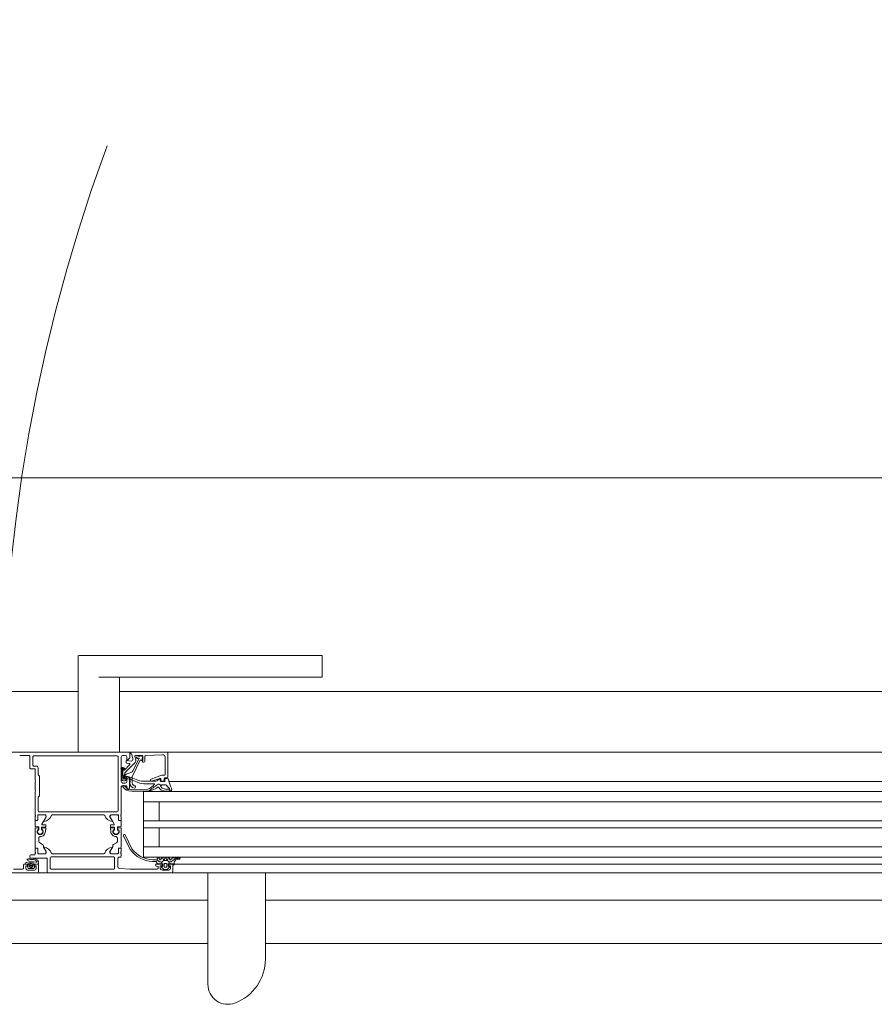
# Model space of a CAD drawing. Header units: centimetres. Extents: x -2424 to 2319, y 5 to 3760.
# Tile 7 of 117: x 350 to 399, y 378 to 435. Entities that reach past the tile are written whole.
import ezdxf

# ---------------------------------------------------------------- set-up
doc = ezdxf.new("R2010")
doc.units = ezdxf.units.CM
doc.linetypes.add('Dash', pattern=[60, 30, -30])
doc.linetypes.add('Oś', pattern=[222.25, 127, -31.75, 31.75, -31.75])
for name, color, linetype, lineweight in [('A-AREA', 32, 'Continuous', 13), ('A-DETL-GENF', 92, 'Continuous', 9), ('A-DOOR', 31, 'Continuous', 13), ('A-DOOR-HDLN', 31, 'Continuous', 13), ('A-GLAZ-CWMG', 51, 'Continuous', 13), ('S-GRID', 1, 'Continuous', 13)]:
    doc.layers.add(name, color=color, linetype=linetype, lineweight=lineweight)

msp = doc.modelspace()

# ---------------------------------------------------------------- linework, layer by layer
at = {"layer": 'A-AREA', "color": 251, "lineweight": 9}
for p, q in [((312.377, 381.326), (360.71, 381.326)), ((364.043, 381.326), (492.377, 381.326))]:
    msp.add_line(p, q, dxfattribs=at)
at = {"layer": 'A-DETL-GENF', "color": 251, "lineweight": 9}
for p, q in [((449.877, 392.426), (344.877, 392.426)), ((365.877, 390.722), (428.877, 390.722)), ((365.877, 390.126), (428.877, 390.126)), ((365.877, 389.526), (428.877, 389.526)), ((365.877, 388.426), (428.877, 388.426)), ((365.877, 388.026), (428.877, 388.026)), ((365.877, 386.926), (428.877, 386.926)), ((365.877, 386.326), (428.877, 386.326)), ((365.877, 385.926), (428.877, 385.926)), ((345.777, 385.426), (448.977, 385.426))]:
    msp.add_line(p, q, dxfattribs=at)
at = {"layer": 'A-DOOR', "color": 251, "lineweight": 9}
for p, q in [((353.178, 398.026), (353.178, 396.776)), ((353.219, 398.026), (354.377, 398.026)), ((354.377, 398.026), (366.543, 398.026)), ((367.333, 396.776), (367.333, 398.026)), ((353.178, 396.776), (353.178, 392.426)), ((366.543, 396.776), (354.377, 396.776)), ((355.576, 392.426), (355.576, 396.776)), ((358.327, 392.426), (366.627, 392.426)), ((350.327, 392.226), (349.787, 392.226)), ((350.377, 391.496), (350.377, 392.176)), ((350.557, 391.656), (350.557, 392.156)), ((350.607, 392.206), (355.447, 392.206)), ((355.497, 392.156), (355.497, 389.006)), ((355.677, 392.126), (355.677, 391.526)), ((355.907, 392.226), (355.777, 392.226)), ((355.925, 391.26), (356.489, 391.824)), ((356.287, 392.289), (356.357, 392.027)), ((356.358, 391.333), (356.723, 392.048)), ((356.528, 391.969), (356.476, 392.163)), ((356.524, 392.226), (356.877, 392.226)), ((356.607, 392.132), (356.84, 392.203)), ((356.7, 392.077), (356.628, 392.055)), ((357.057, 391.894), (357.057, 392.178)), ((357.105, 392.228), (358.07, 392.269)), ((358.227, 392.119), (358.227, 391.126)), ((358.377, 390.976), (358.377, 392.376)), ((350.757, 391.606), (350.607, 391.606)), ((355.677, 391.426), (355.677, 390.726)), ((355.71, 390.845), (355.71, 391.456)), ((355.75, 391.453), (355.75, 391.094)), ((355.777, 391.414), (355.777, 391.085)), ((355.829, 391.383), (355.794, 391.421)), ((355.844, 391.434), (355.799, 391.479)), ((355.829, 391.505), (355.872, 391.462)), ((356.159, 391.677), (355.86, 391.379)), ((355.966, 391.139), (356.271, 391.25)), ((356.003, 391.773), (356.128, 391.762)), ((350.677, 390.226), (350.677, 390.676)), ((355.79, 391.015), (355.79, 390.9)), ((355.817, 391.014), (355.817, 390.903)), ((355.867, 390.903), (355.867, 391.119)), ((355.9, 390.9), (355.9, 391.045)), ((356.157, 390.876), (356.157, 390.306)), ((356.2, 390.706), (356.2, 390.893)), ((357.615, 390.726), (356.966, 390.726)), ((357.377, 390.807), (357.377, 390.776)), ((358.009, 391.073), (357.41, 390.854)), ((357.444, 390.729), (357.91, 390.898)), ((357.955, 390.73), (357.913, 390.846)), ((357.977, 390.851), (357.977, 390.776)), ((358.188, 390.711), (357.983, 390.711)), ((358.177, 391.076), (358.026, 391.076)), ((358.027, 390.726), (358.127, 390.726)), ((358.177, 390.776), (358.177, 390.876)), ((358.207, 390.835), (358.218, 390.744)), ((358.227, 390.926), (358.327, 390.926)), ((358.371, 390.895), (358.231, 390.868)), ((358.445, 390.722), (366.627, 390.722)), ((350.677, 388.776), (350.677, 390.126)), ((355.677, 390.406), (355.677, 388.776)), ((355.957, 390.456), (355.727, 390.456)), ((355.777, 390.626), (355.907, 390.626)), ((356.007, 390.306), (356.007, 390.406)), ((356.107, 390.256), (356.057, 390.256)), ((357.23, 390.278), (356.282, 390.259)), ((356.999, 390.586), (357.573, 390.586)), ((358.039, 390.518), (358.256, 390.518)), ((366.627, 389.526), (356.977, 389.526)), ((355.447, 388.956), (350.907, 388.956)), ((350.677, 388.488), (350.677, 388.676)), ((350.677, 388.116), (350.677, 388.405)), ((350.697, 388.703), (350.697, 388.748)), ((350.805, 388.458), (350.707, 388.458)), ((350.727, 388.455), (350.808, 388.455)), ((350.838, 388.485), (350.838, 388.725)), ((350.888, 388.775), (351.236, 388.775)), ((351.305, 388.622), (351.081, 388.231)), ((354.677, 388.776), (351.677, 388.776)), ((355.048, 388.622), (355.273, 388.231)), ((355.466, 388.775), (355.118, 388.775)), ((355.516, 388.485), (355.516, 388.725)), ((355.627, 388.455), (355.546, 388.455)), ((355.647, 388.458), (355.549, 388.458)), ((355.657, 388.748), (355.657, 388.703)), ((355.677, 388.676), (355.677, 388.488)), ((355.677, 388.116), (355.677, 388.405)), ((350.677, 388.012), (350.677, 386.897)), ((350.877, 388.081), (350.697, 388.096)), ((350.86, 388.032), (350.697, 388.032)), ((350.818, 387.902), (350.857, 387.902)), ((350.841, 387.901), (350.877, 387.901)), ((350.887, 387.934), (350.88, 388.013)), ((350.897, 387.921), (350.897, 388.061)), ((351.057, 388.051), (351.057, 387.921)), ((351.074, 388.013), (351.067, 387.934)), ((351.287, 388.071), (351.077, 388.071)), ((351.077, 387.901), (351.112, 387.901)), ((351.287, 388.032), (351.094, 388.032)), ((351.097, 387.902), (351.136, 387.902)), ((351.098, 388.201), (351.287, 388.201)), ((351.307, 388.181), (351.307, 388.091)), ((351.307, 387.922), (351.307, 388.012)), ((355.047, 388.181), (355.047, 388.091)), ((355.047, 387.922), (355.047, 388.012)), ((355.256, 388.201), (355.067, 388.201)), ((355.067, 388.071), (355.277, 388.071)), ((355.067, 388.032), (355.26, 388.032)), ((355.257, 387.902), (355.218, 387.902)), ((355.277, 387.901), (355.241, 387.901)), ((355.28, 388.013), (355.287, 387.934)), ((355.297, 388.051), (355.297, 387.921)), ((355.457, 387.921), (355.457, 388.061)), ((355.467, 387.934), (355.474, 388.013)), ((355.477, 388.081), (355.657, 388.096)), ((355.512, 387.901), (355.477, 387.901)), ((355.494, 388.032), (355.657, 388.032)), ((355.536, 387.902), (355.497, 387.902)), ((355.677, 388.012), (355.677, 386.897)), ((350.897, 387.246), (350.897, 387.437)), ((355.457, 387.246), (355.457, 387.437)), ((356.207, 386.773), (355.815, 387.571)), ((355.906, 387.614), (356.297, 386.816)), ((350.677, 386.626), (350.677, 386.814)), ((350.707, 386.844), (350.805, 386.844)), ((350.727, 386.847), (350.808, 386.847)), ((350.835, 386.814), (350.835, 386.576)), ((350.838, 386.817), (350.838, 386.577)), ((350.947, 387.159), (351.117, 387.061)), ((351.167, 386.933), (351.167, 386.974)), ((351.305, 386.68), (351.174, 386.908)), ((355.048, 386.68), (355.18, 386.908)), ((355.187, 386.933), (355.187, 386.974)), ((355.407, 387.159), (355.237, 387.061)), ((355.516, 386.817), (355.516, 386.577)), ((355.519, 386.576), (355.519, 386.814)), ((355.627, 386.847), (355.546, 386.847)), ((355.549, 386.844), (355.647, 386.844)), ((355.677, 386.814), (355.677, 386.626)), ((366.627, 386.926), (356.977, 386.926)), ((350.271, 386.147), (350.297, 386.159)), ((350.377, 386.326), (350.377, 386.406)), ((350.427, 386.456), (350.627, 386.456)), ((351.327, 386.276), (350.427, 386.276)), ((350.677, 386.506), (350.677, 386.526)), ((350.697, 386.553), (350.697, 386.598)), ((350.885, 386.526), (351.277, 386.526)), ((350.888, 386.527), (351.236, 386.527)), ((351.377, 385.476), (351.377, 386.226)), ((351.557, 386.296), (351.557, 385.676)), ((355.247, 386.346), (351.607, 386.346)), ((351.677, 386.526), (354.677, 386.526)), ((355.077, 386.526), (355.469, 386.526)), ((355.466, 386.527), (355.118, 386.527)), ((355.297, 385.676), (355.297, 386.296)), ((355.477, 386.276), (355.477, 385.769)), ((355.627, 386.326), (355.527, 386.326)), ((355.657, 386.598), (355.657, 386.553)), ((355.677, 386.526), (355.677, 386.376)), ((357.887, 386.066), (357.747, 386.176)), ((357.885, 386.266), (357.908, 386.205)), ((357.985, 386.205), (358.008, 386.266)), ((358.094, 386.101), (358.082, 386.081)), ((358.085, 386.266), (358.108, 386.205)), ((358.361, 386.126), (358.137, 386.126)), ((358.185, 386.205), (358.208, 386.266)), ((358.285, 386.266), (358.308, 386.205)), ((358.385, 386.205), (358.408, 386.266)), ((358.416, 386.081), (358.404, 386.101)), ((358.487, 386.256), (358.487, 386.216)), ((358.694, 386.156), (358.591, 386.068)), ((358.786, 386.296), (359.053, 386.296)), ((359.061, 386.216), (358.917, 386.188)), ((359.078, 386.287), (359.051, 386.273)), ((349.427, 385.626), (349.967, 385.626)), ((350.017, 385.676), (350.017, 385.876)), ((350.067, 385.926), (350.197, 385.926)), ((350.098, 385.927), (350.255, 385.927)), ((350.173, 386.025), (350.172, 386.025)), ((350.241, 385.763), (350.28, 385.688)), ((350.247, 385.576), (350.647, 385.576)), ((350.275, 385.907), (350.275, 385.812)), ((350.298, 385.677), (350.594, 385.677)), ((350.356, 385.817), (350.356, 385.747)), ((350.506, 385.847), (350.386, 385.847)), ((350.536, 385.747), (350.536, 385.817)), ((350.611, 385.687), (350.657, 385.76)), ((350.616, 385.81), (350.616, 385.907)), ((350.636, 385.927), (350.85, 385.927)), ((350.697, 385.926), (350.827, 385.926)), ((350.877, 385.876), (350.877, 385.476)), ((351.607, 385.626), (355.247, 385.626)), ((357.697, 386.076), (357.501, 386.076)), ((357.667, 385.856), (357.667, 385.876)), ((357.717, 385.926), (357.997, 385.926)), ((357.767, 385.806), (357.717, 385.806)), ((357.747, 385.976), (357.747, 386.026)), ((357.987, 385.946), (357.777, 385.946)), ((357.817, 385.676), (357.817, 385.756)), ((358.039, 386.056), (357.918, 386.056)), ((358.13, 385.63), (358.026, 385.734)), ((358.047, 385.786), (358.057, 385.786)), ((358.047, 385.576), (358.447, 385.576)), ((358.087, 385.816), (358.087, 385.946)), ((358.329, 385.616), (358.165, 385.616)), ((358.167, 385.916), (358.167, 385.786)), ((358.277, 385.966), (358.217, 385.966)), ((358.217, 385.736), (358.277, 385.736)), ((358.327, 385.786), (358.327, 385.916)), ((358.468, 385.734), (358.364, 385.63)), ((358.407, 385.946), (358.407, 385.816)), ((358.437, 385.786), (358.447, 385.786)), ((358.559, 386.056), (358.459, 386.056)), ((358.497, 385.926), (358.627, 385.926)), ((358.677, 385.876), (358.677, 385.476)), ((358.744, 385.926), (366.627, 385.926)), ((358.756, 386.009), (358.747, 385.902)), ((350.827, 385.426), (345.927, 385.426)), ((358.627, 385.426), (351.427, 385.426)), ((358.627, 385.426), (366.627, 385.426)), ((360.71, 385.426), (360.71, 378.952)), ((364.043, 380.409), (364.043, 385.426))]:
    msp.add_line(p, q, dxfattribs=at)
at = {"layer": 'A-DOOR', "color": 251, "lineweight": 9, "flags": 128}
for points in [[(366.543, 398.026), (366.697, 398.026), (366.845, 398.026), (366.982, 398.026), (367.102, 398.026), (367.2, 398.026), (367.273, 398.026), (367.318, 398.026), (367.333, 398.026), (367.318, 398.026)], [(367.318, 396.776), (367.333, 396.776), (367.318, 396.776), (367.273, 396.776), (367.2, 396.776), (367.102, 396.776), (366.982, 396.776), (366.845, 396.776), (366.697, 396.776), (366.543, 396.776)], [(348.927, 392.426), (356.177, 392.426), (356.177, 392.086), (356.067, 391.976), (356.007, 391.976), (356.007, 392.126)], [(358.327, 392.426), (356.227, 392.426), (356.227, 392.326), (356.238, 392.326)], [(356.252, 391.901), (355.968, 391.926), (355.957, 391.822)], [(356.906, 392.158), (356.895, 391.953), (356.787, 391.949), (356.32, 390.985), (356.32, 390.629)], [(356.927, 392.176), (356.927, 391.936), (356.867, 391.936), (356.904, 391.872)], [(350.677, 390.776), (350.677, 391.446), (350.427, 391.446)], [(350.857, 389.006), (350.857, 389.806), (350.927, 389.876), (350.927, 391.026), (350.857, 391.096), (350.857, 391.506)], [(356.126, 390.99), (355.98, 391.015), (355.98, 390.894)], [(356.007, 390.726), (356.007, 390.976), (356.057, 390.976)], [(356.275, 390.147), (357.321, 390.147), (357.255, 390.146)], [(366.627, 390.126), (356.977, 390.126), (356.977, 386.326), (366.627, 386.326)], [(357.877, 389.526), (357.877, 388.426), (356.977, 388.426), (366.627, 388.426)], [(351.277, 388.776), (350.847, 388.776), (350.835, 388.488)], [(351.189, 388.416), (351.327, 388.656), (351.327, 388.726)], [(355.027, 388.726), (355.027, 388.656), (355.165, 388.416)], [(355.519, 388.488), (355.519, 388.764), (355.077, 388.776)], [(351.277, 387.817), (351.277, 387.902), (351.287, 387.902)], [(355.077, 387.817), (355.077, 387.902), (355.067, 387.902)], [(357.877, 386.926), (357.877, 388.026), (356.977, 388.026), (366.627, 388.026)], [(351.327, 386.576), (351.327, 386.646), (351.189, 386.885)], [(355.165, 386.885), (355.027, 386.646), (355.027, 386.576)], [(350.838, 386.147), (350.831, 386.157), (350.765, 386.194), (350.718, 386.216), (350.666, 386.234), (350.614, 386.25), (350.56, 386.26), (350.506, 386.263)], [(350.683, 386.15), (350.724, 386.129), (350.756, 386.109)], [(357.511, 386.176), (357.747, 386.176), (357.812, 386.276)], [(350.247, 385.876), (350.247, 385.826), (350.147, 385.826), (350.147, 385.676)], [(350.318, 385.962), (350.315, 385.954), (350.305, 385.927), (350.36, 385.902)], [(350.547, 385.998), (350.493, 386.001), (350.417, 386), (350.36, 385.994)], [(350.398, 385.915), (350.446, 386), (350.494, 385.914)], [(350.533, 385.902), (350.586, 385.927), (350.574, 385.975)], [(350.747, 385.676), (350.747, 385.826), (350.647, 385.826), (350.647, 385.876)], [(350.87, 385.947), (350.87, 386.048), (350.867, 386.069)], [(355.57, 385.669), (356.177, 385.626), (357.767, 385.626)], [(358.047, 385.876), (358.047, 385.826), (357.947, 385.826), (357.947, 385.676)], [(358.547, 385.676), (358.547, 385.826), (358.447, 385.826), (358.447, 385.876)], [(358.707, 385.866), (358.707, 385.946), (358.507, 385.946)]]:
    msp.add_lwpolyline(points, dxfattribs=at)
for points in [[(357.723, 390.328), (357.353, 390.153)], [(357.819, 390.556), (357.885, 390.556)], [(357.949, 390.252), (357.845, 390.378)], [(357.93, 390.527), (357.984, 390.433), (358.039, 390.347), (357.984, 390.433)], [(358.226, 390.15), (358.008, 390.214)], [(358.087, 390.315), (358.244, 390.268)], [(358.272, 390.264), (358.491, 390.268), (358.491, 390.264), (358.49, 390.146), (358.26, 390.146), (358.489, 390.146), (358.491, 390.264)], [(350.456, 385.702), (350.463, 385.71), (350.466, 385.72), (350.463, 385.729), (350.456, 385.737), (350.446, 385.739), (350.436, 385.737), (350.429, 385.729), (350.426, 385.72), (350.429, 385.71), (350.436, 385.702), (350.446, 385.7)]]:
    msp.add_lwpolyline(points, close=True, dxfattribs=at)
at = {"layer": 'A-DOOR', "color": 251, "lineweight": 9}
for centre, radius, start, end in [((358.327, 392.376), 0.05, 0.0002, 89.9997), ((350.327, 392.176), 0.05, 359.9993, 90.0003), ((350.607, 392.156), 0.05, 90.0002, 180.0007), ((355.447, 392.156), 0.05, 0.0004, 89.9996), ((355.777, 392.126), 0.1, 90.001, 179.9994), ((355.907, 392.126), 0.1, 0.0011, 89.9989), ((355.967, 391.916), 0.01, 84.9466, 180), ((356.007, 391.822), 0.05, 180.0002, 265.0002), ((356.238, 392.276), 0.05, 14.9971, 89.9999), ((356.261, 392.001), 0.1, 264.9466, 15.1087), ((356.524, 392.176), 0.05, 90.0029, 194.9993), ((356.383, 391.93), 0.15, 314.9992, 14.9998), ((356.613, 392.092), 0.0402, 99.3979, 290.682), ((356.705, 392.058), 0.02, 332.9505, 106.9748), ((356.855, 392.155), 0.0503, 2.7112, 107.9196), ((356.877, 392.176), 0.05, 359.9997, 90.0001), ((356.977, 391.907), 0.0809, 205.0969, 351.1806), ((357.107, 392.178), 0.05, 92.4518, 180), ((358.077, 392.119), 0.15, 0.0138, 92.4558), ((350.427, 391.496), 0.05, 179.9987, 270.0004), ((350.607, 391.656), 0.05, 179.9996, 270.0011), ((350.757, 391.506), 0.1, 359.9999, 90.0001), ((355.729, 391.476), 0.0725, 136.3959, 223.6041), ((355.78, 391.456), 0.07, 44.9392, 180), ((355.78, 391.456), 0.03, 48.4666, 186.923), ((355.787, 391.414), 0.01, 42.144, 180), ((355.846, 391.393), 0.02, 210.0121, 314.9869), ((355.858, 391.448), 0.02, 225.0106, 44.9894), ((356.067, 391.119), 0.2, 135, 180), ((356.124, 391.713), 0.05, 315, 85.0014), ((356.219, 391.391), 0.15, 290.0026, 337.0945), ((350.624, 390.726), 0.0725, 316.3958, 43.6041), ((355.777, 390.726), 0.1, 180.0006, 269.9994), ((355.746, 390.906), 0.06, 99.8459, 279.8459), ((355.81, 390.845), 0.1, 180.0044, 269.9956), ((355.958, 389.796), 1.19, 60.0291, 100.7423), ((355.799, 391.099), 0.05, 185.2838, 227.6558), ((355.958, 389.788), 1.078, 58.5653, 100.7937), ((355.742, 391.02), 0.0475, 353.9778, 60.5432), ((355.808, 391.085), 0.0316, 178.6709, 239.343), ((355.845, 390.9), 0.055, 180, 0), ((355.767, 391.014), 0.05, 360, 59.343), ((355.829, 390.895), 0.151, 262.8201, 359.7147), ((355.842, 390.901), 0.025, 176.4446, 3.5554), ((356, 391.045), 0.0999, 109.9518, 180.0092), ((355.907, 390.726), 0.1, 270.0001, 359.9999), ((356.057, 390.876), 0.1, 0.0009, 89.9991), ((356.1, 390.893), 0.1, 0, 75), ((356.219, 390.64), 0.0491, 140.0986, 186.5795), ((356.151, 390.71), 0.0488, 307.5233, 354.9631), ((356.999, 391.586), 1, 241.4333, 270), ((356.966, 391.626), 0.9, 242.6144, 270), ((357.427, 390.807), 0.05, 110.0103, 180), ((357.427, 390.776), 0.05, 180, 290.0114), ((357.615, 391.026), 0.3, 270, 319.3897), ((356.716, 391.7), 1.424, 322.3481, 323.6074), ((357.884, 390.836), 0.03, 20, 138.9167), ((357.927, 390.851), 0.05, 0, 110.0114), ((357.983, 390.741), 0.03, 200, 270), ((358.027, 390.776), 0.05, 180.0009, 269.9991), ((358.026, 391.026), 0.05, 90, 110.0103), ((358.127, 390.776), 0.05, 270.0007, 359.9995), ((358.177, 391.126), 0.05, 270.0009, 359.9991), ((358.227, 390.876), 0.05, 89.9998, 180.0002), ((358.188, 390.741), 0.03, 270, 7.2138), ((358.236, 390.838), 0.03, 101, 187.2138), ((358.327, 390.976), 0.05, 270.0009, 359.9993), ((358.376, 390.866), 0.03, 12.3883, 101), ((354.01, 389.907), 4.5, 11.5609, 12.3883), ((360.545, 391.303), 2.182, 193.1026, 206.6774), ((350.624, 390.176), 0.0725, 316.3959, 43.6041), ((355.727, 390.406), 0.05, 89.9998, 180.0002), ((355.819, 390.44), 0.05, 35.4386, 213.9413), ((356.276, 390.747), 0.6, 213.9413, 269.9252), ((356.268, 390.759), 0.5, 215.4386, 271.6926), ((355.957, 390.406), 0.05, 359.9995, 90.0005), ((356.057, 390.306), 0.05, 180.0008, 269.9992), ((356.107, 390.306), 0.05, 270.0013, 359.9987), ((356.469, 390.634), 0.299, 180, 266.7132), ((356.519, 390.648), 0.2, 185.296, 255.7481), ((356.455, 390.396), 0.06, 266.7132, 75.7481), ((357.227, 390.428), 0.15, 271.1204, 304.1142), ((367.82, 376.523), 17.239, 125.5505, 127.7935), ((367.82, 376.523), 17.239, 125.5505, 127.794), ((356.159, 392.005), 2.055, 304.1142, 314.2876), ((357.321, 390.221), 0.075, 269.9262, 295.3166), ((357.321, 390.221), 0.075, 269.9262, 295.3166), ((357.573, 390.556), 0.03, 314.2876, 90), ((357.689, 390.4), 0.08, 295.3166, 335.0258), ((357.689, 390.4), 0.08, 295.3166, 335.0258), ((357.806, 390.346), 0.05, 39.8774, 155.0258), ((357.806, 390.346), 0.05, 39.8774, 155.0258), ((357.824, 390.497), 0.0588, 94.0499, 117.2562), ((357.824, 390.497), 0.0588, 94.0499, 117.2562), ((357.885, 390.506), 0.05, 25, 90), ((357.885, 390.506), 0.05, 25, 90), ((358.041, 390.329), 0.12, 219.8774, 253.7151), ((358.041, 390.329), 0.12, 219.8774, 253.7151), ((358.039, 390.458), 0.06, 90, 205), ((358.116, 390.411), 0.1, 219.5893, 253.427), ((358.116, 390.411), 0.1, 219.5893, 253.427), ((358.26, 390.266), 0.12, 253.7151, 270), ((358.26, 390.266), 0.12, 253.7151, 270), ((358.273, 390.364), 0.1, 253.427, 269.5893), ((358.273, 390.364), 0.1, 253.427, 269.5893), ((358.256, 390.458), 0.06, 35.0073, 90), ((358.781, 390.826), 0.58, 215.0073, 235.0009), ((358.391, 390.269), 0.1, 359.8774, 55.0009), ((358.489, 390.266), 0.12, 269.8774, 28.8067), ((358.489, 390.266), 0.12, 269.8774, 270.3999), ((358.489, 390.266), 0.12, 269.8774, 270.3999), ((350.907, 389.006), 0.05, 180.0018, 269.9982), ((355.447, 389.006), 0.05, 270.0004, 359.9996), ((350.669, 388.749), 0.0279, 358.8354, 73.5801), ((350.669, 388.702), 0.0279, 286.4246, 1.1629), ((350.707, 388.488), 0.03, 180, 270), ((350.727, 388.405), 0.05, 90, 180), ((350.805, 388.488), 0.03, 270, 0), ((350.808, 388.485), 0.03, 270, 0.0079), ((350.847, 388.764), 0.012, 90, 180), ((350.888, 388.725), 0.05, 89.9997, 180.0003), ((351.201, 388.409), 0.0138, 150, 275.6226), ((351.153, 388.893), 0.5, 275.6226, 342.2516), ((351.221, 388.676), 0.1, 327.273, 81.8184), ((351.277, 388.726), 0.05, 0, 90), ((351.677, 388.726), 0.05, 90, 162.2516), ((354.677, 388.726), 0.05, 17.7484, 90), ((355.201, 388.893), 0.5, 197.7484, 264.3774), ((355.077, 388.726), 0.05, 90, 180), ((355.132, 388.676), 0.1, 98.1816, 212.727), ((355.153, 388.409), 0.0138, 264.3774, 30), ((355.466, 388.725), 0.05, 359.9997, 90.0003), ((355.507, 388.764), 0.012, 0, 90), ((355.546, 388.485), 0.03, 179.9921, 270), ((355.549, 388.488), 0.03, 180, 270), ((355.627, 388.405), 0.05, 0, 90), ((355.647, 388.488), 0.03, 270, 0), ((355.685, 388.749), 0.0279, 106.4199, 181.1646), ((355.685, 388.702), 0.0279, 178.8371, 253.5754), ((350.697, 388.116), 0.02, 180.112, 269.8836), ((350.697, 388.012), 0.02, 90, 180), ((350.977, 387.817), 0.18, 151.9104, 28.0896), ((350.977, 387.817), 0.159, 148.4844, 31.5156), ((350.857, 387.932), 0.03, 270, 5.0002), ((350.86, 388.012), 0.02, 5.0002, 90), ((350.877, 388.061), 0.02, 0.1112, 89.8844), ((350.877, 387.921), 0.02, 270.1142, 359.888), ((350.977, 387.817), 0.3, 269.9989, 0.0011), ((351.077, 388.051), 0.02, 90.1044, 179.8912), ((351.077, 387.921), 0.02, 180.1112, 269.8866), ((351.097, 387.932), 0.03, 174.9998, 270), ((351.094, 388.012), 0.02, 90, 174.9998), ((351.098, 388.221), 0.02, 150.1202, 270), ((351.287, 388.181), 0.02, 0.1172, 89.8806), ((351.287, 388.091), 0.02, 270.1134, 359.8888), ((351.287, 388.012), 0.02, 0, 90), ((351.287, 387.922), 0.02, 270, 0), ((355.067, 388.181), 0.02, 90.1194, 179.8828), ((355.067, 388.091), 0.02, 180.1112, 269.8866), ((355.067, 388.012), 0.02, 90, 180), ((355.067, 387.922), 0.02, 180, 270), ((355.377, 387.817), 0.3, 179.9989, 270.0011), ((355.377, 387.817), 0.18, 151.9104, 28.0896), ((355.377, 387.817), 0.159, 148.4844, 31.5156), ((355.256, 388.221), 0.02, 270, 29.8798), ((355.257, 387.932), 0.03, 270, 5.0002), ((355.26, 388.012), 0.02, 5.0002, 90), ((355.277, 388.051), 0.02, 0.1088, 89.8956), ((355.277, 387.921), 0.02, 270.1134, 359.8888), ((355.477, 388.061), 0.02, 90.1156, 179.8888), ((355.477, 387.921), 0.02, 180.112, 269.8858), ((355.497, 387.932), 0.03, 174.9998, 270), ((355.494, 388.012), 0.02, 90, 174.9998), ((355.657, 388.116), 0.02, 270.1164, 359.888), ((355.657, 388.012), 0.02, 0, 90), ((350.977, 387.437), 0.0799, 89.9375, 180.0636), ((350.997, 387.246), 0.1, 180.0248, 239.9768), ((355.377, 387.437), 0.0799, 359.9364, 90.0625), ((355.357, 387.246), 0.1, 300.0232, 359.9752), ((355.86, 387.593), 0.05, 25.3915, 205.3915), ((350.727, 386.897), 0.05, 180, 270), ((350.707, 386.814), 0.03, 90, 180), ((350.805, 386.814), 0.03, 0, 90), ((350.808, 386.817), 0.03, 0, 90), ((351.067, 386.974), 0.1, 0.0349, 59.965), ((351.217, 386.933), 0.05, 180, 210), ((351.201, 386.892), 0.0138, 84.3774, 210), ((351.153, 386.408), 0.5, 17.7484, 84.3774), ((351.221, 386.626), 0.1, 278.1816, 32.727), ((355.201, 386.408), 0.5, 95.6226, 162.2516), ((355.132, 386.626), 0.1, 147.273, 261.8184), ((355.153, 386.892), 0.0138, 330, 95.6226), ((355.137, 386.933), 0.05, 330, 0), ((355.287, 386.974), 0.1, 120.035, 179.9651), ((355.546, 386.817), 0.03, 90, 180), ((355.549, 386.814), 0.03, 90, 180), ((355.627, 386.897), 0.05, 270, 0), ((355.647, 386.814), 0.03, 0, 90), ((357.552, 387.719), 1.644, 215.1005, 268.2244), ((357.55, 387.719), 1.544, 215.794, 268.5518), ((350.256, 386.179), 0.0351, 115.7331, 295.7331), ((350.478, 385.712), 0.552, 87.0632, 115.426), ((350.483, 385.681), 0.513, 87.4113, 111.2554), ((350.427, 386.406), 0.05, 90.0033, 179.9967), ((350.427, 386.326), 0.05, 180.0015, 269.9985), ((350.506, 385.813), 0.38, 62.3164, 90.0234), ((350.627, 386.506), 0.05, 270, 0), ((350.669, 386.599), 0.0279, 358.8371, 73.5754), ((350.669, 386.552), 0.0279, 286.4199, 1.1646), ((350.74, 386.074), 0.0381, 264.0481, 65.7166), ((350.885, 386.576), 0.05, 180, 270), ((350.888, 386.577), 0.05, 179.9997, 270.0003), ((350.638, 386.03), 0.232, 9.6838, 30.5094), ((351.277, 386.576), 0.05, 270, 0), ((351.327, 386.226), 0.05, 359.9997, 90.0003), ((351.607, 386.296), 0.05, 90, 180), ((351.677, 386.576), 0.05, 197.7484, 270), ((354.677, 386.576), 0.05, 270, 342.2516), ((355.077, 386.576), 0.05, 180, 270), ((355.247, 386.296), 0.05, 0, 90), ((355.466, 386.577), 0.05, 269.9997, 0.0003), ((355.469, 386.576), 0.05, 270, 0), ((355.527, 386.276), 0.05, 90, 180), ((355.627, 386.376), 0.05, 270, 0), ((355.685, 386.599), 0.0279, 106.4246, 181.1629), ((355.685, 386.552), 0.0279, 178.8354, 253.5801), ((357.847, 386.256), 0.04, 15.0002, 150.0002), ((357.947, 386.216), 0.04, 194.9998, 345.0002), ((358.047, 386.256), 0.04, 14.9998, 165.0002), ((358.137, 386.076), 0.05, 90, 150), ((358.147, 386.216), 0.04, 194.9998, 345.0002), ((358.247, 386.256), 0.04, 14.9996, 165.0004), ((358.347, 386.216), 0.04, 194.9996, 345.0004), ((358.361, 386.076), 0.05, 30, 90), ((358.447, 386.256), 0.04, 0.0004, 165.0003), ((358.527, 386.216), 0.04, 180, 319.6792), ((358.786, 385.996), 0.3, 89.9987, 139.6802), ((358.954, 385.852), 0.4, 89.3811, 130.6412), ((358.955, 385.992), 0.2, 101.0025, 175.0048), ((358.961, 386.452), 0.2, 269.3811, 296.6548), ((359.053, 386.256), 0.04, 281.0106, 90.0809), ((349.967, 385.676), 0.05, 270.0035, 359.9965), ((350.067, 385.876), 0.05, 90.0009, 179.9991), ((350.198, 385.928), 0.101, 105.2654, 180.3883), ((350.247, 385.676), 0.1, 179.9996, 270), ((350.474, 385.071), 1, 74.8052, 107.5325), ((350.197, 385.876), 0.05, 0.0035, 89.9965), ((350.259, 385.772), 0.0202, 100.671, 206.1989), ((350.255, 385.907), 0.0198, 359.4155, 90.2997), ((350.255, 385.812), 0.0203, 270.7563, 359.5315), ((350.298, 385.697), 0.0195, 205.7729, 271.3605), ((350.365, 385.944), 0.05, 95.8441, 158.8235), ((350.386, 385.817), 0.03, 90.0002, 180.0011), ((350.446, 385.501), 0.262, 69.9155, 110.0845), ((350.372, 385.929), 0.03, 245.3847, 330.7367), ((350.52, 385.929), 0.03, 209.2633, 295.2539), ((350.506, 385.817), 0.03, 0.0006, 90.0002), ((350.545, 385.968), 0.03, 13.8461, 86.4935), ((350.594, 385.697), 0.0194, 269.3559, 330.2801), ((350.636, 385.907), 0.0198, 89.9314, 180.6442), ((350.636, 385.81), 0.0199, 179.7384, 269.9724), ((350.64, 385.77), 0.0204, 329.54, 101.4298), ((350.697, 385.876), 0.05, 89.9983, 180.0079), ((350.647, 385.676), 0.1, 270.0018, 359.9982), ((350.827, 385.876), 0.05, 0.0035, 89.9965), ((350.85, 385.947), 0.0198, 270.1002, 1.0494), ((351.607, 385.676), 0.05, 180, 270), ((355.247, 385.676), 0.05, 270, 0), ((355.577, 385.769), 0.1, 180, 265.9144), ((357.717, 385.876), 0.05, 90, 180), ((357.717, 385.856), 0.05, 180, 270), ((357.697, 386.026), 0.05, 0, 89.995), ((357.777, 385.976), 0.03, 180, 270), ((357.767, 385.756), 0.05, 0, 90), ((357.767, 385.676), 0.05, 270, 0), ((357.918, 386.106), 0.05, 231.9827, 270), ((358.047, 385.676), 0.1, 180, 270), ((358.037, 385.946), 0.05, 0, 180), ((357.997, 385.876), 0.05, 0, 90), ((358.047, 385.756), 0.03, 89.9999, 225.0019), ((358.039, 386.106), 0.05, 270, 330), ((358.057, 385.816), 0.03, 270, 0), ((358.165, 385.666), 0.05, 224.9723, 270), ((358.217, 385.916), 0.05, 89.9989, 180.0011), ((358.217, 385.786), 0.05, 179.9979, 270.0021), ((358.277, 385.916), 0.05, 359.9989, 90.0011), ((358.277, 385.786), 0.05, 269.9979, 0.0021), ((358.329, 385.666), 0.05, 270, 315.0202), ((358.457, 385.946), 0.05, 0, 180), ((358.437, 385.816), 0.03, 180, 270), ((358.459, 386.106), 0.05, 210, 270), ((358.497, 385.876), 0.05, 90, 180), ((358.447, 385.756), 0.03, 315.0034, 89.9945), ((358.447, 385.676), 0.1, 270, 0), ((358.559, 386.105), 0.0496, 270, 310.6412), ((358.627, 385.876), 0.05, 0, 90), ((358.707, 385.906), 0.04, 270.0006, 355.083), ((350.827, 385.476), 0.05, 270.0018, 359.9982), ((351.427, 385.476), 0.05, 180.0015, 269.9985), ((358.627, 385.476), 0.05, 270, 0), ((361.326, 380.409), 2.718, 290.5428, 0), ((361.871, 378.952), 1.162, 180, 290.5428), ((361.871, 378.952), 1.162, 193.8178, 221.4535), ((361.871, 378.952), 1.162, 262.9071, 290.5428)]:
    msp.add_arc(centre, radius, start, end, dxfattribs=at)
at = {"layer": 'A-DOOR-HDLN', "color": 251, "linetype": 'Dash', "lineweight": 9}
msp.add_arc((447.377, 393.426), 98.594, 90, 180, dxfattribs=at)
at = {"layer": 'A-GLAZ-CWMG', "color": 251, "lineweight": 9}
for p, q in [((353.186, 395.926), (344.877, 395.926)), ((449.877, 395.926), (355.576, 395.926)), ((344.877, 383.826), (360.71, 383.826)), ((364.043, 383.826), (449.877, 383.826))]:
    msp.add_line(p, q, dxfattribs=at)
at = {"layer": 'S-GRID', "color": 251, "linetype": 'Oś', "lineweight": 9}
msp.add_line((1342.46, 408.326), (-1368.763, 408.326), dxfattribs=at)

doc.saveas('drawing.dxf')
